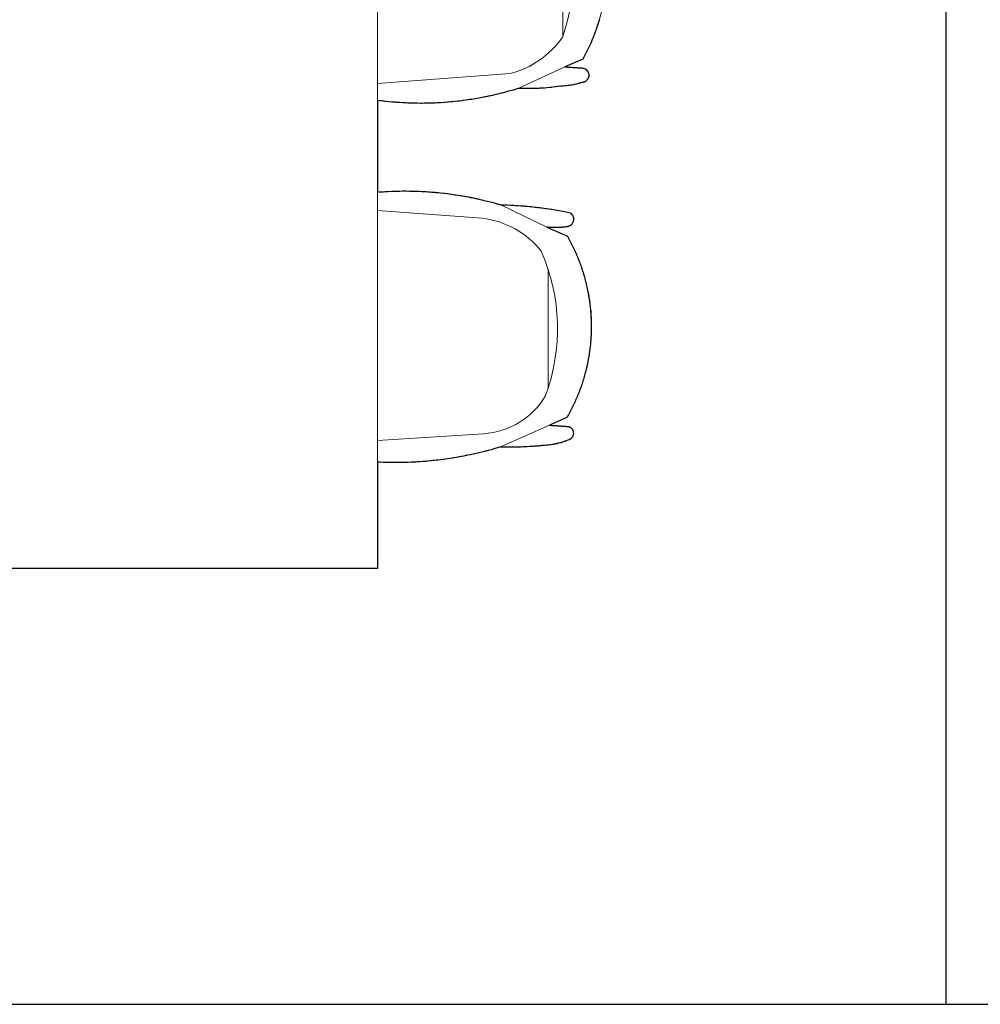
# Model space of a CAD drawing. Header units: millimetres. Extents: x 488786 to 747986, y 25193 to 95000.
# Tile 12 of 127: x 536969 to 538765, y 85199 to 87039. Entities that reach past the tile are written whole.
import ezdxf

# ---------------------------------------------------------------- set-up
doc = ezdxf.new("R2010")
doc.units = ezdxf.units.MM
doc.layers.add('10. ETC', color=251, linetype='Continuous')
doc.layers.add('6. FUR1', color=181, linetype='Continuous')
doc.layers.add('7. FUR2', color=241, linetype='Continuous', lineweight=5)

# ---------------------------------------------------------------- blocks, each defined once
blk = doc.blocks.new('YUHIHA_Furniture_DiningSet_6Seat_B_Plan')
at = {"layer": '6. FUR1'}
blk.add_lwpolyline([(1289.7, 415), (1292.4, 414.2), (1295.1, 413.4), (1297.7, 412.5), (1300.4, 411.7), (1303, 410.8), (1308.3, 409), (1310.9, 408.1), (1313.6, 407.2), (1318.8, 405.2), (1321.4, 404.2), (1324, 403.2), (1326.5, 402.1), (1329.1, 401), (1331.7, 399.9), (1334.2, 398.8), (1339.3, 396.6), (1341.8, 395.4), (1344.3, 394.2), (1346.9, 393), (1349.4, 391.7), (1351.8, 390.5), (1354.3, 389.2), (1356.8, 387.9), (1359.3, 386.6), (1361.7, 385.3), (1364.1, 383.9), (1378.8, 350.5), (1378.9, 352), (1378.9, 352.3), (1379, 353.1), (1379, 353.4), (1379, 354.2), (1379, 354.4), (1379.1, 355.2), (1379.1, 355.5), (1379.2, 356.8), (1379.2, 357.9), (1379.3, 358.4), (1379.3, 359.2), (1379.4, 360.5), (1379.5, 361.8), (1379.5, 362.4), (1379.7, 364.8), (1379.7, 365.8), (1379.8, 366.3), (1379.9, 368.2), (1380, 369.2), (1380.1, 370.6), (1380.2, 371.9), (1380.2, 372.7), (1380.3, 374), (1380.3, 374.3), (1380.4, 375.6), (1380.4, 375.9), (1380.5, 376.6), (1380.5, 376.9), (1380.7, 378.8), (1380.7, 379), (1380.7, 379.8), (1380.8, 380.1), (1380.9, 381.2), (1380.9, 381.4), (1381, 382.7), (1381, 383), (1381.1, 384.3), (1381.2, 384.9), (1381.4, 385.5), (1381.6, 386.1), (1381.7, 386.4), (1381.8, 386.7), (1382.2, 387.5), (1382.5, 388), (1382.6, 388.3), (1383, 388.8), (1383.3, 389.3), (1383.9, 390.1), (1384.2, 390.5), (1384.7, 391), (1385.1, 391.4), (1385.8, 392), (1386.5, 392.6), (1387, 392.9), (1387.3, 393.1), (1387.8, 393.4), (1388.6, 393.8), (1388.9, 393.9), (1389.7, 394.3), (1390.3, 394.5), (1390.9, 394.6), (1391.8, 394.9), (1392.4, 395), (1393, 395), (1393.6, 395.1), (1394.2, 395.1), (1394.8, 395.1), (1395.2, 395.1), (1395.8, 395.1), (1396.4, 395), (1396.7, 394.9), (1397.3, 394.8), (1397.9, 394.7), (1398.5, 394.5), (1398.7, 394.4), (1399.6, 394.1), (1399.9, 394), (1400.4, 393.7), (1401.3, 393.3), (1402, 392.8), (1402.5, 392.5), (1402.8, 392.3), (1403.5, 391.7), (1404.2, 391.1), (1404.8, 390.4), (1405, 390.2), (1405.5, 389.5), (1405.9, 389), (1406.2, 388.4), (1406.4, 388.2), (1406.5, 387.9), (1406.8, 387.4), (1407, 386.8), (1407.3, 386.2), (1407.4, 385.9), (1407.6, 385.4), (1407.7, 385.1), (1407.7, 384.8), (1407.9, 384.2), (1407.9, 383.9), (1408, 383.3), (1408.1, 382.7), (1408.1, 382.4), (1408.9, 380), (1408.9, 379.7), (1409.1, 379.1), (1409.5, 377.9), (1409.8, 376.7), (1409.9, 376.4), (1410, 375.8), (1410.1, 375.5), (1410.4, 374.3), (1410.7, 373.4), (1410.9, 372.5), (1411.6, 369.4), (1411.6, 369.1), (1411.9, 367.9), (1412, 367.3), (1412.1, 367), (1412.7, 363.9), (1412.7, 363.6), (1413, 362.1), (1413.1, 361.1), (1413.2, 360.8), (1413.5, 358.4), (1413.7, 357.4), (1413.7, 357.1), (1413.8, 356.5), (1413.8, 356.2), (1414.1, 353.7), (1414.1, 353.4), (1414.2, 352.8), (1414.3, 351.5), (1414.3, 351.2), (1414.6, 348.1), (1414.6, 347.2), (1414.7, 346.2), (1414.7, 345), (1414.7, 344.7), (1414.8, 343.1), (1415.3, 339.4), (1415.6, 337.6), (1415.7, 336.9), (1416.3, 332), (1416.8, 328.3), (1417.1, 325.2), (1417.5, 321.4), (1418, 316.4), (1418.3, 312.7), (1418.5, 310.2), (1418.5, 309.6), (1418.7, 307.1), (1418.8, 305.2), (1418.8, 304.6), (1418.9, 303.4), (1419, 301.5), (1419.1, 299), (1419.3, 294), (1419.4, 290.3), (1419.4, 287.1), (1419.5, 284.6), (1419.5, 283.4), (1419.5, 282.8), (1419.5, 280.3), (1419.5, 279.6), (1419.5, 278.4), (1419.4, 275.9), (1419.4, 275.3), (1419.4, 273.4), (1419.4, 272.8), (1419.3, 270.9), (1419.3, 269.6), (1419.2, 267.1), (1419.2, 266.5), (1419.2, 265.9), (1419.1, 264), (1419.1, 263.4), (1420.3, 259.4), (1421.5, 255.4), (1422.7, 251.4), (1423.8, 247.4), (1425, 243.4), (1426.6, 237.4), (1427.1, 235.4), (1428.2, 231.3), (1428.7, 229.3), (1429.7, 225.3), (1430.7, 221.2), (1431.6, 217.2), (1432.1, 215.2), (1433, 211.1), (1433.8, 207), (1434.3, 205), (1435.1, 200.9), (1435.5, 198.9), (1436.7, 192.7), (1437.8, 186.6), (1438.5, 182.5), (1439.5, 176.3), (1440.1, 172.2), (1441.1, 166), (1441.9, 159.8), (1442.2, 157.8), (1442.7, 153.6), (1443.1, 149.5), (1443.6, 145.4), (1444, 141.2), (1444.4, 137.1), (1444.8, 132.9), (1445, 130.9), (1445.3, 126.7), (1445.4, 124.6), (1445.8, 118.4), (1446.2, 112.2), (1446.4, 108), (1446.6, 103.8), (1446.7, 99.7), (1446.8, 95.5), (1446.9, 93.4), (1446.9, 91.4), (1446.9, 87.2), (1447, 83), (1447, 80.9), (1446.9, 74.7), (1446.8, 68.5), (1446.8, 66.4), (1446.7, 62.2), (1446.6, 60.1), (1446.4, 56), (1446.3, 53.9), (1446, 47.7), (1445.7, 41.4), (1445.5, 39.3), (1445.2, 35.2), (1445, 33.1), (1444.7, 29), (1444.5, 26.9), (1443.9, 20.7), (1443.3, 14.5), (1443, 12.4), (1442.5, 8.3), (1442, 4.1), (1441.5, 0), (1613, 0), (1612.7, 3.6), (1612.6, 5.4), (1612.2, 10.9), (1612, 14.5), (1611.7, 20), (1611.3, 27.2), (1611.3, 29.1), (1611.1, 34.5), (1610.9, 40), (1610.9, 41.8), (1610.8, 47.2), (1610.8, 49.1), (1610.8, 54.5), (1610.9, 60), (1611, 65.4), (1611.1, 70.9), (1611.2, 74.5), (1611.3, 78.2), (1611.6, 83.6), (1611.7, 85.4), (1612, 90.9), (1612.2, 94.5), (1612.5, 98.2), (1612.8, 101.8), (1613.2, 107.2), (1613.4, 109), (1613.9, 114.5), (1614.3, 118.1), (1614.9, 123.5), (1615.1, 125.3), (1615.7, 130.7), (1616.2, 134.3), (1616.7, 138), (1617.2, 141.6), (1617.7, 145.2), (1618, 147), (1618.5, 150.6), (1619.1, 154.1), (1619.7, 157.7), (1620.7, 163.1), (1621, 164.9), (1622, 170.3), (1622.7, 173.8), (1623.8, 179.2), (1624.1, 181), (1625.3, 186.3), (1626.1, 189.9), (1627.3, 195.2), (1627.7, 197), (1629, 202.3), (1629.9, 205.8), (1631.2, 211.1), (1632.6, 216.4), (1634.6, 223.4), (1635.1, 225.1), (1636.6, 230.4), (1636.7, 235.5), (1636.8, 237.5), (1636.8, 238.5), (1636.9, 242.6), (1637.2, 248.7), (1637.3, 249.8), (1637.3, 251.8), (1637.4, 253.8), (1637.7, 257.9), (1637.9, 262), (1638.4, 268.1), (1638.8, 274.2), (1639, 276.3), (1639.2, 278.3), (1639.3, 279.3), (1639.4, 280.3), (1639.7, 283.4), (1640.4, 290.5), (1640.9, 294.6), (1641.2, 297.6), (1641.4, 299.6), (1642.2, 305.7), (1642.3, 306.7), (1642.5, 307.7), (1643.3, 313.8), (1643.5, 314.8), (1643.6, 315.8), (1644.4, 320.9), (1645, 324.9), (1645.1, 325.9), (1646.1, 332), (1646.8, 336), (1647.4, 339), (1647.5, 340), (1648.7, 346), (1650, 353.1), (1650.5, 355.1), (1651.5, 360.1), (1651.9, 360.7), (1652.2, 361.1), (1652.6, 361.5), (1653, 362), (1653.2, 362.2), (1653.7, 362.7), (1654.1, 363.1), (1654.5, 363.4), (1654.7, 363.5), (1655.3, 364), (1655.9, 364.4), (1656.6, 364.8), (1657.2, 365.1), (1657.4, 365.2), (1658.1, 365.5), (1658.6, 365.7), (1659.1, 365.9), (1659.8, 366.1), (1660.5, 366.3), (1661.5, 366.5), (1661.7, 366.5), (1662.7, 366.6), (1663.2, 366.6), (1664, 366.6), (1665, 366.6), (1666, 366.4), (1666.7, 366.3), (1667.2, 366.2), (1668.2, 365.9), (1668.6, 365.7), (1669.3, 365.5), (1670, 365.1), (1670.7, 364.8), (1671.5, 364.3), (1671.9, 364), (1672.1, 363.9), (1672.7, 363.4), (1673.5, 362.8), (1673.8, 362.4), (1674.4, 361.9), (1674.7, 361.5), (1675, 361.1), (1675.3, 360.7), (1675.6, 360.3), (1676, 359.7), (1676.3, 359.3), (1676.6, 358.6), (1676.7, 358.4), (1676.8, 358.1), (1677.2, 357.2), (1677.3, 356.6), (1677.4, 356), (1677.5, 355.6), (1677.6, 355), (1677.6, 354.7), (1677.8, 353.4), (1677.8, 353.1), (1678, 352.2), (1678.2, 350.6), (1678.2, 350.3), (1678.6, 346.7), (1678.7, 345.5), (1678.8, 344.8), (1678.8, 344.5), (1679, 341.6), (1679, 341.3), (1679.1, 339.7), (1679.1, 339.1), (1679.2, 338.8), (1679.2, 336.8), (1679.2, 336.5), (1679.2, 335.9), (1679.2, 335.6), (1679.3, 334.9), (1679.3, 334.3), (1679.3, 334), (1679.3, 330.8), (1679.3, 330.4), (1679.3, 329.8), (1679.2, 328.2), (1679.2, 327.9), (1679.2, 326), (1679.1, 325.6), (1679.1, 325), (1679.1, 324.7), (1679, 323.7), (1679, 323.1), (1679, 322.8), (1678.8, 320.2), (1678.7, 319.3), (1678.7, 318.6), (1678.6, 318), (1678.6, 317.7), (1678.4, 316.4), (1695.5, 355.1), (1697.9, 356.5), (1700.3, 357.8), (1702.7, 359.2), (1705.2, 360.5), (1707.6, 361.7), (1710.1, 363), (1712.6, 364.2), (1715.1, 365.5), (1720.1, 367.8), (1722.6, 369), (1725.1, 370.1), (1727.6, 371.3), (1730.2, 372.4), (1732.7, 373.4), (1735.3, 374.5), (1737.8, 375.5), (1740.4, 376.5), (1743, 377.5), (1745.6, 378.5), (1748.2, 379.5), (1750.8, 380.4), (1753.4, 381.3), (1756.1, 382.2), (1758.7, 383), (1761.3, 383.9), (1764, 384.7), (1766.6, 385.5), (1769.3, 386.3), (1771.9, 387), (1774.6, 387.8), (1777.3, 388.5), (1780, 389.2), (1782.6, 389.9), (1785.3, 390.5), (1788, 391.1), (1790.7, 391.7), (1796.1, 392.9), (1798.9, 393.4), (1801.6, 394), (1804.3, 394.4), (1807, 394.9), (1809.8, 395.4), (1812.5, 395.8), (1815.2, 396.2), (1820.7, 397), (1823.5, 397.3), (1826.2, 397.6), (1829, 397.9), (1831.7, 398.2), (1837.2, 398.7), (1840, 398.9), (1842.8, 399.1), (1848.3, 399.3), (1853.8, 399.6), (1856.6, 399.6), (1859.4, 399.7), (1864.9, 399.7), (1867.7, 399.7), (1873.2, 399.6), (1878.8, 399.4), (1881.5, 399.3), (1884.3, 399.1), (1887, 398.9), (1889.8, 398.7), (1892.6, 398.5), (1895.3, 398.3), (1898.1, 398), (1900.8, 397.7), (1906.3, 397.1), (1909.1, 396.7), (1911.8, 396.3), (1914.6, 395.9), (1917.3, 395.5), (1920, 395.1), (1922.8, 394.6), (1925.5, 394.1), (1930.9, 393.1), (1936.4, 391.9), (1939.1, 391.3), (1941.8, 390.7), (1944.4, 390.1), (1947.1, 389.4), (1949.8, 388.7), (1952.5, 388), (1955.2, 387.3), (1957.8, 386.5), (1963.1, 385), (1965.8, 384.2), (1968.4, 383.3), (1971.1, 382.5), (1973.7, 381.6), (1976.3, 380.7), (1981.5, 378.8), (1984.1, 377.8), (1986.7, 376.9), (1989.3, 375.8), (1991.8, 374.8), (1994.4, 373.8), (1997, 372.7), (1999.5, 371.6), (2002.1, 370.5), (2004.6, 369.4), (2009.6, 367), (2012.1, 365.9), (2014.6, 364.6), (2017.1, 363.4), (2019.5, 362.1), (2022, 360.9), (2024.4, 359.6), (2026.9, 358.3), (2029.3, 356.9), (2031.7, 355.6), (2034.1, 354.2), (2048.5, 321.8), (2048.6, 322.9), (2048.6, 323.2), (2048.7, 324.1), (2048.7, 324.3), (2048.8, 325.2), (2048.8, 325.4), (2048.9, 326.3), (2048.9, 326.6), (2048.9, 327.4), (2048.9, 327.7), (2049, 328.5), (2049, 328.8), (2049.1, 329.6), (2049.1, 329.9), (2049.2, 330.7), (2049.2, 331), (2049.3, 331.8), (2049.3, 332.1), (2049.3, 333), (2049.3, 333.2), (2049.4, 334.1), (2049.4, 334.3), (2049.5, 335.2), (2049.5, 335.5), (2049.6, 336.3), (2049.6, 336.6), (2049.7, 337.4), (2049.7, 337.7), (2049.7, 338.5), (2049.8, 338.8), (2049.9, 340.7), (2050, 341.8), (2050, 342.7), (2050.1, 342.9), (2050.2, 344.9), (2050.2, 345.2), (2050.3, 346), (2050.3, 346.3), (2050.4, 347.1), (2050.4, 348.2), (2050.5, 349.1), (2050.5, 349.3), (2050.7, 351.3), (2050.7, 352.4), (2050.8, 353.2), (2050.8, 353.5), (2050.9, 354.3), (2051, 355.4), (2051.1, 357.4), (2051.3, 357.9), (2051.6, 358.6), (2051.9, 359.3), (2052.3, 359.9), (2052.6, 360.4), (2053.2, 361.2), (2053.4, 361.4), (2053.7, 361.8), (2054, 362.2), (2054.4, 362.5), (2054.6, 362.7), (2055.2, 363.2), (2055.6, 363.5), (2056.2, 364), (2056.8, 364.4), (2057.3, 364.7), (2058, 365), (2058.7, 365.3), (2059.4, 365.6), (2059.7, 365.7), (2060.4, 365.9), (2061.2, 366.1), (2061.9, 366.2), (2062.7, 366.3), (2063.4, 366.3), (2064, 366.3), (2064.7, 366.3), (2065.5, 366.2), (2066.3, 366.1), (2067, 365.9), (2067.8, 365.7), (2068.2, 365.5), (2068.5, 365.4), (2069, 365.2), (2069.4, 365), (2070.1, 364.7), (2070.6, 364.4), (2071.2, 364), (2071.8, 363.5), (2072.4, 363.1), (2073, 362.5), (2073.2, 362.4), (2073.7, 361.8), (2073.9, 361.6), (2074, 361.4), (2074.5, 360.8), (2074.8, 360.4), (2075.1, 359.9), (2075.5, 359.3), (2075.8, 358.6), (2076.1, 357.9), (2076.8, 356.1), (2078.1, 352.6), (2078.2, 352.4), (2078.3, 351.9), (2078.7, 350.9), (2078.8, 350.6), (2079, 350.1), (2079.3, 349.1), (2079.7, 347.8), (2079.8, 347.6), (2080.7, 344.8), (2080.9, 344), (2081.1, 343.2), (2081.3, 342.7), (2081.3, 342.4), (2081.6, 341.7), (2082.2, 339.3), (2082.3, 338.8), (2082.5, 338), (2082.6, 337.8), (2082.6, 337.5), (2082.7, 337.3), (2083, 336), (2083.1, 335.4), (2083.2, 335.2), (2083.7, 333.1), (2084, 331.5), (2084.1, 331.3), (2084.2, 330.7), (2084.2, 330.5), (2084.3, 330.2), (2084.3, 330), (2084.5, 329.2), (2084.6, 328.6), (2084.6, 328.4), (2084.8, 327.3), (2084.9, 327.1), (2085.3, 324.4), (2085.5, 322.9), (2085.7, 320.7), (2086.1, 316.9), (2086.2, 316.2), (2086.9, 308.7), (2086.9, 307.9), (2087.1, 306.4), (2087.2, 304.9), (2087.3, 304.2), (2087.4, 302.7), (2087.5, 301.9), (2087.9, 295.9), (2088.1, 292.9), (2088.2, 291.4), (2088.3, 290.6), (2088.6, 284.6), (2088.9, 280.1), (2088.9, 278.6), (2089, 277.8), (2089.2, 273.3), (2089.2, 272.6), (2089.3, 271.1), (2089.4, 268.1), (2089.5, 266.5), (2089.5, 265.8), (2089.6, 261.3), (2089.6, 260.5), (2089.7, 259), (2089.8, 256), (2089.8, 254.5), (2089.8, 253.7), (2089.9, 248.5), (2089.9, 247.7), (2089.9, 246.2), (2089.9, 243.2), (2089.9, 234.9), (2089.9, 231.9), (2089.9, 228.1), (2090.9, 224.7), (2092.4, 219.5), (2092.9, 217.7), (2094.4, 212.5), (2095.8, 207.3), (2096.3, 205.6), (2096.7, 203.8), (2097.6, 200.3), (2099, 195.1), (2100.2, 189.8), (2100.7, 188), (2102.3, 181), (2102.7, 179.3), (2103.8, 174), (2104.9, 168.7), (2105.6, 165.1), (2106.3, 161.6), (2107.3, 156.3), (2108, 152.7), (2108.9, 147.4), (2109.8, 142.1), (2110.1, 140.3), (2111, 134.9), (2111.5, 131.4), (2112.2, 126), (2112.5, 124.2), (2113.2, 118.8), (2113.9, 113.5), (2114.3, 109.9), (2114.9, 104.5), (2115.4, 99.1), (2116.1, 91.9), (2116.2, 90.1), (2116.6, 84.7), (2117, 79.3), (2117.3, 75.7), (2117.6, 70.3), (2117.8, 66.7), (2117.9, 63.1), (2118.1, 57.7), (2118.2, 54.1), (2118.3, 52.3), (2118.4, 48.7), (2118.5, 45.1), (2118.5, 41.5), (2118.5, 36.1), (2118.5, 28.8), (2118.4, 23.4), (2118.4, 19.8), (2118.3, 16.2), (2118.1, 10.8), (2117.9, 5.4), (2117.8, 3.6), (2117.6, 0), (2316.3, 0), (2316.3, -800)], dxfattribs=at)
at = {"layer": '7. FUR2'}
for p, q in [((1378.8, 350.5), (1419.1, 263.4)), ((1321.3, 346.7), (1071.8, 346.7)), ((1678.4, 316.4), (1636.6, 230.4)), ((1980, 318.9), (1756.5, 318.9)), ((2048.5, 321.8), (2089.9, 228.8)), ((1441.5, 0), (943.7, 0)), ((2117.6, 0), (1613, 0))]:
    blk.add_line(p, q, dxfattribs=at)
for points in [[(2316.3, 0), (2117.6, 0, 0.086708), (2089.9, 228.1, 0.030313), (2085.3, 324.4, 0.053162), (2076.3, 357.4, 0.707917), (2051.1, 357.4, -0.00035), (2048.5, 321.8), (2034.1, 354.2, 0.265957), (1695.5, 355.1), (1678.4, 316.4, 0.068805), (1677.2, 357.2, 0.613588), (1651.5, 360.1, 0.047477), (1636.6, 230.4, 0.093189), (1613, 0), (1441.5, 0, 0.110156), (1419.1, 263.4, 0.049313), (1414.8, 343.1, 0.070493), (1408.1, 382.4, 0.868684), (1381.1, 384.3, 0.007357), (1378.8, 350.5), (1364.1, 383.9, 0.257976), (1022.5, 385.4)], [(1410.1, 0), (1391.5, 248, 0.17425), (1323.7, 345.8, 0.174552), (1065.4, 344.4, 0.214495), (993.8, 230.5), (974.4, 0)], [(2077.3, 0), (2064.5, 198.4, 0.248458), (1993.9, 314, 0.194798), (1723.5, 306.4, 0.201402), (1661.9, 195.8), (1647.3, 0)]]:
    blk.add_lwpolyline(points, format="xyb", dxfattribs=at)
blk.add_lwpolyline([(2316.3, -800), (2316.3, 0)], dxfattribs=at)

msp = doc.modelspace()

# ---------------------------------------------------------------- linework, layer by layer
at = {"layer": '10. ETC'}
for p, q in [((538700, 88879.9), (538700, 85198.7)), ((532700, 85198.7), (541700, 85198.7))]:
    msp.add_line(p, q, dxfattribs=at)

# ---------------------------------------------------------------- block references
at = {"rotation": 270}
msp.add_blockref('YUHIHA_Furniture_DiningSet_6Seat_B_Plan', (537637.7, 88329.9), dxfattribs=at)

doc.saveas('drawing.dxf')
